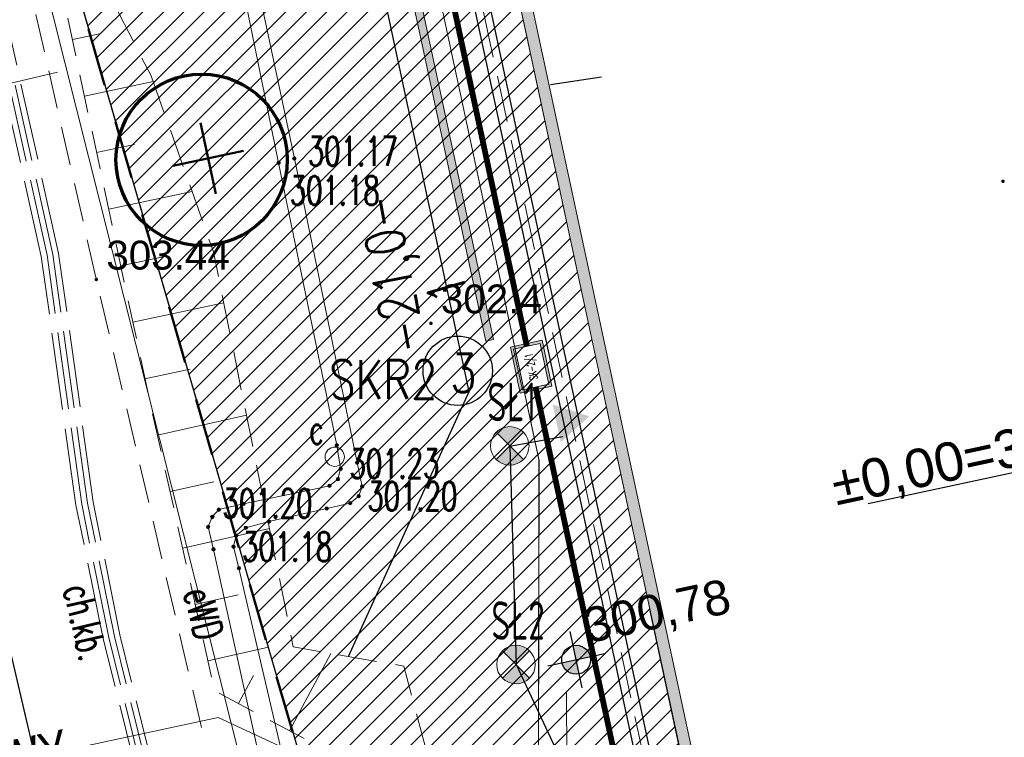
# Model space of a CAD drawing. Header units: metres. Extents: x 6567600 to 13135881, y 5574237 to 11149086.
# Tile 46 of 120: x 6567833 to 6567859, y 5574479 to 5574497. Entities that reach past the tile are written whole.
import ezdxf
from ezdxf.enums import TextEntityAlignment as Align

# ---------------------------------------------------------------- set-up
doc = ezdxf.new("R2010")
doc.units = ezdxf.units.M
for name, pattern in [('zzzxref_260316$0$_MDCP$0$L_0_03', [1, 0.5, -0.5]), ('zzzxref_260316$0$_MDCP$0$L_0_04', [1.5, 1, -0.5]), ('zzzxref_260316$0$_MDCP$0$L_2_50', [2.5, 2, -0.5]), ('zzzxref_260316$0$PR1183 Chorzów Metalowców V09_TT$0$Krawędzie ukryte', [1.7, 1.2, -0.5]), ('zzzxref_260316$0$PR1183 Chorzów Metalowców V09_TT$0$Kropki przerywana 1', [2.5, 1.5, -1])]:
    doc.linetypes.add(name, pattern=pattern)
for name, color, linetype in [('SEL_atrybut_bloku1', 7, 'Continuous'), ('SEL_atrybut_bloku2', 9, 'Continuous'), ('SEN_atrybut_bloku1', 7, 'Continuous'), ('SEN_atrybut_bloku2', 9, 'Continuous'), ('zzzxref_260316$0$_MDCP$0$OTRN_O', 7, 'Continuous'), ('zzzxref_260316$0$PR1183 Chorzów Metalowców V09_TT$0$FORMA - Arch 01 - PZT 0 ZAKRES OPRACOWANIA', 7, 'Continuous'), ('zzzxref_260316$0$PR1183 Chorzów Metalowców V09_TT$0$FORMA - Arch 01 - PZT 1 Strefy', 7, 'Continuous'), ('zzzxref_260316$0$PR1183 Chorzów Metalowców V09_TT$0$FORMA - Arch 01 - PZT 2 Budynki', 7, 'Continuous'), ('zzzxref_260316$0$PR1183 Chorzów Metalowców V09_TT$0$FORMA - Arch 01 - PZT 2 Inne obiekty', 7, 'Continuous'), ('zzzxref_260316$0$PR1183 Chorzów Metalowców V09_TT$0$FORMA - Arch 01 - PZT-3 Ukształtowanie terenu', 7, 'Continuous'), ('zzzxref_260316$0$PR1183 Chorzów Metalowców V09_TT$0$FORMA - Arch 01 - PZT-3 Zagospodarowanie', 7, 'Continuous'), ('zzzxref_260316$0$PR1183 Chorzów Metalowców V09_TT$0$FORMA - Arch 01 - PZT-4 Zieleń', 7, 'Continuous')]:
    doc.layers.add(name, color=color, linetype=linetype)
for name, color, linetype, lineweight in [('SEL_OPIS_legenda', 7, 'Continuous', 18), ('SEL_sieci_kable_nN', 1, 'SEL_eN', 30), ('SEL_sieci_oswietlenie_oprawy', 152, 'Continuous', 20), ('SEN_kanalizacja_kablowa', 30, 'SEN_t', 20), ('SEN_kanalizacja_kablowa_studnie', 30, 'Continuous', 20), ('SEN_studnia_kablowa_typ', 30, 'Continuous', 20), ('zzzxref_260316$0$_MDCP$0$EGB_DzialkaEwidencyjna', 7, 'Continuous', 18), ('zzzxref_260316$0$_MDCP$0$EGB_Klasouzytek', 92, 'Continuous', 18), ('zzzxref_260316$0$_MDCP$0$EGB_KonturUzytkuGruntowego', 92, 'Continuous', 18), ('zzzxref_260316$0$_MDCP$0$GES_InneUrzadzeniaTowarzyszace_P', 7, 'Continuous', 18), ('zzzxref_260316$0$_MDCP$0$GES_PrzewodCieplowniczy', 212, 'Continuous', 18), ('zzzxref_260316$0$_MDCP$0$GES_PrzewodElektroenergetyczny', 1, 'Continuous', 18), ('zzzxref_260316$0$_MDCP$0$GES_PrzewodElektroenergetyczny_Projektowany', 7, 'Continuous', 18), ('zzzxref_260316$0$_MDCP$0$GES_Rzedna', 7, 'Continuous', 18), ('zzzxref_260316$0$_MDCP$0$KR_ObiektKarto', 7, 'Continuous', 18), ('zzzxref_260316$0$_MDCP$0$OT_Komunikacja', 7, 'Continuous', 18), ('zzzxref_260316$0$_MDCP$0$OT_Skarpa', 7, 'Continuous', 18), ('zzzxref_260316$0$_MDCP$0$OTRN', 7, 'Continuous', 13), ('zzzxref_260316$0$_MDCP$0$OTRS', 7, 'Continuous', 13), ('zzzxref_260316$0$_MDCP$0$OTRS_O', 7, 'Continuous', 20), ('zzzxref_260316$0$_MDCP$0$Z_GRANICE SPRAWDZONE', 100, 'Continuous', 30)]:
    doc.layers.add(name, color=color, linetype=linetype, lineweight=lineweight)
doc.layers.add('SEL_sieci_kable_nN_oswietlenie', color=7, linetype='SEL_eNN', lineweight=30, true_color=0xff7a7a)
doc.styles.add('ARIAL', font='ARIALN.TTF', dxfattribs={"width": 0.8})
doc.styles.add('ROMANS', font='romans.shx', dxfattribs={"width": 0.8})
doc.styles.add('zzzxref_260316$0$$TD_AUDIT_GENERATED_(9E133)', font='simplex.shx')
doc.styles.add('zzzxref_260316$0$$TD_AUDIT_GENERATED_(9E16A)', font='arial.ttf', dxfattribs={"width": 0.9})
doc.styles.add('zzzxref_260316$0$$TD_AUDIT_GENERATED_(B0E6E)', font='arial.ttf')
doc.styles.add('zzzxref_260316$0$$TD_AUDIT_GENERATED_(B0E74)', font='arial.ttf', dxfattribs={"width": 0.8})
doc.linetypes.add('SEL_eN', pattern='A,5,["eN",ARIAL,S=1,R=0,X=1.8,Y=0.25],5', length=10)
doc.linetypes.add('SEL_eNN', pattern='A,5,["eNN",ARIAL,S=1,R=0,X=1.45,Y=0.25],5', length=10)
doc.linetypes.add('SEN_t', pattern='A,5,["t",ARIAL,S=1,R=0,X=2.1,Y=0.25],5', length=10)
doc.linetypes.add('zzzxref_260316$0$PR1183 Chorzów Metalowców V09_TT$0$Symbol (2)', pattern='A,0,[9,PR1183 ChorzĂłw MetalowcĂłw V091.Shx,S=0.007937,R=0,X=0,Y=0],-1,0', length=1)
pattern_1 = [(45, (0, 1.2501), (-0.265165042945, 0.265165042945), [])]

# ---------------------------------------------------------------- blocks, each defined once
blk = doc.blocks.new('zzzxref_260316$0$_MDCP$0$OTRS')
at = {"layer": 'zzzxref_260316$0$_MDCP$0$OTRS', "color": 0, "lineweight": -3, "const_width": 0.09}
blk.add_lwpolyline([(-0.045, 0, 1), (0.045, 0, 1)], format="xyb", close=True, dxfattribs=at)
at = {"layer": 'zzzxref_260316$0$_MDCP$0$OTRS_O', "color": 0, "style": 'zzzxref_260316$0$$TD_AUDIT_GENERATED_(9E16A)'}
blk.add_attdef('RZEDNA', (0.514, 0.515), '', height=1.5, dxfattribs=at)
blk = doc.blocks.new('zzzxref_260316$0$_MDCP$0$OTRN')
at = {"layer": 'zzzxref_260316$0$_MDCP$0$OTRN', "color": 0, "const_width": 0.09}
blk.add_lwpolyline([(-0.045, 0, 1), (0.045, 0, 1)], format="xyb", close=True, dxfattribs=at)
at = {"layer": 'zzzxref_260316$0$_MDCP$0$OTRN_O', "color": 0, "style": 'zzzxref_260316$0$$TD_AUDIT_GENERATED_(9E16A)'}
blk.add_attdef('RZEDNA', (0.514, 0.515), '', height=1.5, dxfattribs=at)
blk = doc.blocks.new('zzzxref_260316$0$_MDCP$0$other_SUPS01_02')
at = {"linetype": 'Continuous', "lineweight": 13}
blk.add_hatch(color=0, dxfattribs=at).paths.add_polyline_path([(0, -0.091, 1), (0, 0.091, 1)])
at = {"color": 0, "linetype": 'Continuous', "lineweight": 13}
blk.add_circle((0, 0), 0.0906, dxfattribs=at)
blk = doc.blocks.new('zzzxref_260316$0$_MDCP$0$other_SUPW_O')
at = {"color": 0, "linetype": 'Continuous', "lineweight": 18}
blk.add_circle((0, 0), 0.5, dxfattribs=at)
blk = doc.blocks.new('zzzxref_260316$0$PR1183 Chorzów Metalowców V09_TT$0$Etykieta_7', base_point=(6567844.371, 5574475.12))
at = {"linetype": 'Continuous', "lineweight": 0, "true_color": 0x000000}
blk.add_hatch(color=18, dxfattribs=at).paths.add_polyline_path([(6567844.371, 5574475.12), (6567843.63, 5574475.739), (6567843.419, 5574475.286)])
at = {"color": 7, "linetype": 'Continuous', "lineweight": 13}
for p, q in [((6567838.644, 5574477.776), (6567835.137, 5574477.023)), ((6567843.524, 5574475.513), (6567838.644, 5574477.776))]:
    blk.add_line(p, q, dxfattribs=at)
at = {"color": 7, "linetype": 'Continuous', "lineweight": 5}
for p, q in [((6567843.419, 5574475.286), (6567843.63, 5574475.739)), ((6567844.371, 5574475.12), (6567843.63, 5574475.739)), ((6567844.371, 5574475.12), (6567843.419, 5574475.286))]:
    blk.add_line(p, q, dxfattribs=at)
at = {"color": 7, "lineweight": 13, "insert": (6567834.736, 5574476.986), "char_height": 1, "attachment_point": 6, "rotation": 12.1296, "style": 'zzzxref_260316$0$$TD_AUDIT_GENERATED_(B0E74)'}
blk.add_mtext('\\A1;{\\pqr;\\fArial|b0|i0|c238|p0;\\W0.800000;PYLON REKLAMOWY }', dxfattribs=at)
blk = doc.blocks.new('zzzxref_260316$0$PR1183 Chorzów Metalowców V09_TT$0$Koty wysokościowe_79', base_point=(6567847.934, 5574479.276))
at = {"layer": 'zzzxref_260316$0$PR1183 Chorzów Metalowców V09_TT$0$FORMA - Arch 01 - PZT-3 Ukształtowanie terenu', "linetype": 'Continuous', "lineweight": 25}
for points in [[(6567847.934, 5574479.276), (6567848.3, 5574479.355), (6567848.242, 5574479.489), (6567848.137, 5574479.591), (6567848.001, 5574479.645), (6567847.855, 5574479.643)], [(6567847.934, 5574479.276), (6567847.567, 5574479.197), (6567847.625, 5574479.063), (6567847.73, 5574478.961), (6567847.866, 5574478.907), (6567848.012, 5574478.909)]]:
    blk.add_hatch(color=6, dxfattribs=at).paths.add_polyline_path(points)
at = {"layer": 'zzzxref_260316$0$PR1183 Chorzów Metalowców V09_TT$0$FORMA - Arch 01 - PZT-3 Ukształtowanie terenu', "color": 6, "linetype": 'Continuous', "lineweight": 25}
for p, q in [((6567848.091, 5574478.543), (6567847.776, 5574480.009)), ((6567847.2, 5574479.118), (6567848.667, 5574479.434))]:
    blk.add_line(p, q, dxfattribs=at)
blk.add_circle((6567847.934, 5574479.276), 0.375, dxfattribs=at)
at = {"layer": 'zzzxref_260316$0$PR1183 Chorzów Metalowców V09_TT$0$FORMA - Arch 01 - PZT-3 Ukształtowanie terenu', "color": 6, "lineweight": 25, "insert": (6567848.283, 5574479.538), "char_height": 0.9, "attachment_point": 7, "rotation": 12.1296, "style": 'zzzxref_260316$0$$TD_AUDIT_GENERATED_(B0E6E)'}
blk.add_mtext('\\A1;{\\pql;\\fArial|b0|i0|c238|p0;\\W1.000000;300,78}', dxfattribs=at)
blk = doc.blocks.new('zzzxref_260316$0$PR1183 Chorzów Metalowców V09_TT$0$Linia_3', base_point=(6567847.684, 5574478.417))
at = {"layer": 'zzzxref_260316$0$PR1183 Chorzów Metalowców V09_TT$0$FORMA - Arch 01 - PZT-3 Zagospodarowanie', "color": 7, "linetype": 'Continuous', "lineweight": 18}
blk.add_line((6567847.684, 5574478.417), (6567847.731, 5574462.11), dxfattribs=at)
at = {"layer": 'zzzxref_260316$0$PR1183 Chorzów Metalowców V09_TT$0$FORMA - Arch 01 - PZT-3 Zagospodarowanie', "color": 7, "linetype": 'Continuous', "lineweight": 35}
for q in [(6567847.355, 5574462.484), (6567848.105, 5574462.486)]:
    blk.add_line((6567847.731, 5574462.11), q, dxfattribs=at)
blk = doc.blocks.new('zzzxref_260316$0$PR1183 Chorzów Metalowców V09_TT$0$Ściana_32', base_point=(6567834.904, 5574537.267))
at = {"layer": 'zzzxref_260316$0$PR1183 Chorzów Metalowców V09_TT$0$FORMA - Arch 01 - PZT 2 Inne obiekty', "linetype": 'Continuous', "lineweight": 13, "true_color": 0xbb77e3}
blk.add_hatch(color=191, dxfattribs=at).paths.add_polyline_path([(6567834.946, 5574537.072), (6567845.591, 5574487.545), (6567845.786, 5574487.587), (6567835.142, 5574537.114)])
at = {"layer": 'zzzxref_260316$0$PR1183 Chorzów Metalowców V09_TT$0$FORMA - Arch 01 - PZT 2 Inne obiekty', "color": 191, "linetype": 'Continuous', "lineweight": 13, "true_color": 0xbb77e3, "flags": 128}
for points in [[(6567834.946, 5574537.072), (6567845.591, 5574487.545)], [(6567845.786, 5574487.587), (6567835.142, 5574537.114)], [(6567845.591, 5574487.545), (6567845.786, 5574487.587)]]:
    blk.add_lwpolyline(points, dxfattribs=at)
blk = doc.blocks.new('zzzxref_260316$0$PR1183 Chorzów Metalowców V09_TT$0$Ściana_10', base_point=(6567853.217, 5574464.912))
at = {"layer": 'zzzxref_260316$0$PR1183 Chorzów Metalowców V09_TT$0$FORMA - Arch 01 - PZT 2 Budynki', "linetype": 'Continuous', "lineweight": 0, "true_color": 0x000000}
blk.add_hatch(color=18, dxfattribs=at).paths.add_polyline_path([(6567853.447, 5574465.269), (6567838.468, 5574534.965), (6567838.174, 5574534.902), (6567853.154, 5574465.205)])
at = {"layer": 'zzzxref_260316$0$PR1183 Chorzów Metalowców V09_TT$0$FORMA - Arch 01 - PZT 2 Budynki', "color": 7, "linetype": 'Continuous', "lineweight": 18, "flags": 128}
for points in [[(6567838.111, 5574535.195), (6567853.154, 5574465.205)], [(6567853.447, 5574465.269), (6567838.468, 5574534.965)]]:
    blk.add_lwpolyline(points, dxfattribs=at)
blk = doc.blocks.new('zzzxref_260316')
at = {"layer": 'zzzxref_260316$0$PR1183 Chorzów Metalowców V09_TT$0$FORMA - Arch 01 - PZT 1 Strefy', "linetype": 'Continuous', "lineweight": 0, "true_color": 0x577933}
h = blk.add_hatch(dxfattribs=at)
h.set_pattern_fill('ANSI31', color=77, scale=3, style=0)
h.set_pattern_definition(pattern_1)
h.paths.add_polyline_path([(6567829, 5574518.49), (6567842.398, 5574472.369), (6567844.165, 5574472.882), (6567846.931, 5574463.362), (6567846.967, 5574485.722), (6567835.736, 5574537.98), (6567846.642, 5574540.324), (6567844.864, 5574548.6), (6567918.571, 5574564.441), (6567935.605, 5574485.184), (6567930.975, 5574478.018), (6567931.227, 5574476.845), (6567933.57, 5574477.348, 0.216609), (6567938.884, 5574481.335), (6567921.55, 5574569.11), (6567849.267, 5574552.203), (6567830.11, 5574547.72)])
at = {"layer": 'zzzxref_260316$0$PR1183 Chorzów Metalowców V09_TT$0$FORMA - Arch 01 - PZT 1 Strefy', "linetype": 'Continuous', "lineweight": 0, "true_color": 0x606060}
h = blk.add_hatch(dxfattribs=at)
h.set_pattern_fill('ANSI31', color=251, scale=3, style=0)
h.set_pattern_definition(pattern_1)
h.paths.add_polyline_path([(6567846.973, 5574485.693), (6567846.931, 5574463.362), (6567848.531, 5574463.359), (6567848.555, 5574478.334), (6567851.261, 5574465.742), (6567853.217, 5574466.162), (6567838.111, 5574536.445), (6567849.018, 5574538.789), (6567847.239, 5574547.065), (6567909.194, 5574560.38), (6567910.929, 5574560.753), (6567916.794, 5574562.013), (6567918.527, 5574553.947), (6567922.645, 5574534.785), (6567924.844, 5574535.257), (6567920.284, 5574556.473), (6567918.571, 5574564.441), (6567844.864, 5574548.6), (6567846.642, 5574540.324), (6567835.736, 5574537.98)])
at = {"layer": 'zzzxref_260316$0$PR1183 Chorzów Metalowców V09_TT$0$FORMA - Arch 01 - PZT 2 Budynki', "linetype": 'Continuous', "lineweight": 5}
blk.add_hatch(color=7, dxfattribs=at).paths.add_polyline_path([(6567847.535, 5574486.171), (6567848.277, 5574486.842), (6567847.325, 5574487.148)])
at = {"layer": 'zzzxref_260316$0$_MDCP$0$EGB_DzialkaEwidencyjna', "linetype": 'Continuous', "lineweight": 18}
for p, q in [((6567849.51, 5574552.26), (6567921.55, 5574569.11)), ((6567921.55, 5574569.11), (6567946.41, 5574443.1)), ((6567830.11, 5574547.72), (6567849.51, 5574552.26)), ((6567829, 5574518.49), (6567830.11, 5574547.72)), ((6567851.37, 5574441.53), (6567829, 5574518.49)), ((6567829.07, 5574518.25), (6567851.3, 5574441.77)), ((6567946.41, 5574443.1), (6567945.87, 5574426.93)), ((6567857.95, 5574413.39), (6567851.37, 5574441.53)), ((6567945.87, 5574426.93), (6567941.78, 5574411.28)), ((6567864.17, 5574367.81), (6567857.95, 5574413.39)), ((6567941.78, 5574411.28), (6567926.87, 5574389.48)), ((6567926.87, 5574389.48), (6567903.73, 5574376.76)), ((6567903.73, 5574376.76), (6567864.17, 5574367.81))]:
    blk.add_line(p, q, dxfattribs=at)
at = {"layer": 'zzzxref_260316$0$_MDCP$0$EGB_Klasouzytek', "lineweight": 18}
blk.add_lwpolyline([(6567829, 5574518.49), (6567851.37, 5574441.53)], dxfattribs=at)
at = {"layer": 'zzzxref_260316$0$_MDCP$0$EGB_KonturUzytkuGruntowego', "linetype": 'zzzxref_260316$0$_MDCP$0$L_0_03', "lineweight": 18, "flags": 128}
blk.add_lwpolyline([(6567903.73, 5574376.76), (6567864.17, 5574367.81), (6567862.49, 5574380.1), (6567857.95, 5574413.39), (6567851.37, 5574441.53), (6567829, 5574518.49), (6567830.11, 5574547.72)], dxfattribs=at)
at = {"layer": 'zzzxref_260316$0$_MDCP$0$GES_PrzewodCieplowniczy', "color": 212, "linetype": 'Continuous', "lineweight": 18}
for points in [[(6567838.64, 5574502.84), (6567840.62, 5574493.53), (6567842.25, 5574485.64), (6567842.38, 5574485.02), (6567842.29, 5574484.77), (6567842.07, 5574484.59), (6567841.46, 5574484.45), (6567839.96, 5574484.11), (6567839.36, 5574483.95), (6567839.11, 5574483.75), (6567839.04, 5574483.46), (6567839.18, 5574482.9), (6567841.9, 5574471.21), (6567844.63, 5574459.56), (6567847.51, 5574447.9), (6567847.7, 5574447.12), (6567847.86, 5574446.37)], [(6567848.09, 5574443.82), (6567847.18, 5574446.88), (6567847, 5574447.57), (6567846.8, 5574448.34), (6567843.76, 5574459.96), (6567841.1, 5574471.68), (6567838.52, 5574483.39), (6567838.38, 5574483.97), (6567838.49, 5574484.23), (6567838.66, 5574484.42), (6567839.3, 5574484.57), (6567840.97, 5574484.92), (6567841.53, 5574485.04), (6567841.75, 5574485.21), (6567841.82, 5574485.48), (6567841.72, 5574486.09), (6567840.21, 5574493.42), (6567838.21, 5574503.22)]]:
    blk.add_lwpolyline(points, dxfattribs=at)
at = {"layer": 'zzzxref_260316$0$_MDCP$0$GES_PrzewodElektroenergetyczny', "color": 1, "linetype": 'Continuous', "lineweight": 18, "flags": 128}
blk.add_lwpolyline([(6567839.429, 5574557.634), (6567843.814, 5574538.959), (6567847.225, 5574531.413), (6567849.054, 5574530.594), (6567849.634, 5574529.929), (6567849.99, 5574528.845), (6567850.111, 5574525.986), (6567849.4, 5574523.295), (6567833.849, 5574501.642), (6567833.428, 5574500.948), (6567842.057, 5574466.646), (6567837.363, 5574465.727), (6567836.904, 5574465.072), (6567825.838, 5574462.038), (6567824.032, 5574462.668), (6567814.032, 5574503.304), (6567812.705, 5574511.261)], dxfattribs=at)
at = {"layer": 'zzzxref_260316$0$_MDCP$0$GES_PrzewodElektroenergetyczny_Projektowany', "color": 1, "linetype": 'zzzxref_260316$0$_MDCP$0$L_2_50', "lineweight": 18}
for points in [[(6567845.91, 5574440.13), (6567840.48, 5574462.92), (6567835.95, 5574481.13), (6567835.25, 5574484.59), (6567834.35, 5574491.04), (6567831.72, 5574502.84), (6567830.92, 5574506.11), (6567829.85, 5574510.82), (6567828.36, 5574518.08), (6567827.81, 5574522.92), (6567827.53, 5574530.32), (6567827.19, 5574535.47), (6567827.29, 5574541.46), (6567831.04, 5574547.22), (6567832.76, 5574549.39), (6567839.3, 5574558.64), (6567836.51, 5574574.32), (6567833.95, 5574575.55), (6567832.368, 5574576.684)], [(6567846.03, 5574440.28), (6567840.62, 5574462.96), (6567836.09, 5574481.17), (6567835.4, 5574484.61), (6567834.5, 5574491.07), (6567831.87, 5574502.87), (6567831.07, 5574506.14), (6567830, 5574510.85), (6567828.5, 5574518.11), (6567827.96, 5574522.93), (6567827.68, 5574530.33), (6567827.34, 5574535.47), (6567827.44, 5574541.42), (6567831.16, 5574547.14), (6567832.88, 5574549.3), (6567839.46, 5574558.6), (6567836.65, 5574574.42), (6567834.02, 5574575.68), (6567832.567, 5574576.722)], [(6567845.68, 5574439.84), (6567840.19, 5574462.85), (6567835.66, 5574481.07), (6567834.95, 5574484.54), (6567834.05, 5574490.99), (6567831.43, 5574502.77), (6567830.63, 5574506.04), (6567829.56, 5574510.76), (6567828.06, 5574518.04), (6567827.51, 5574522.9), (6567827.23, 5574530.3), (6567826.89, 5574535.46), (6567826.99, 5574541.55), (6567830.8, 5574547.4), (6567832.52, 5574549.58), (6567838.98, 5574558.71), (6567836.25, 5574574.12), (6567833.79, 5574575.29), (6567831.956, 5574576.607)], [(6567845.79, 5574439.99), (6567840.33, 5574462.89), (6567835.8, 5574481.1), (6567835.1, 5574484.56), (6567834.2, 5574491.02), (6567831.58, 5574502.8), (6567830.78, 5574506.07), (6567829.7, 5574510.79), (6567828.21, 5574518.06), (6567827.66, 5574522.91), (6567827.38, 5574530.31), (6567827.04, 5574535.46), (6567827.14, 5574541.51), (6567830.92, 5574547.31), (6567832.64, 5574549.49), (6567839.14, 5574558.67), (6567836.38, 5574574.22), (6567833.87, 5574575.42), (6567832.16, 5574576.645)]]:
    blk.add_lwpolyline(points, dxfattribs=at)
at = {"layer": 'zzzxref_260316$0$_MDCP$0$GES_PrzewodElektroenergetyczny_Projektowany', "color": 1, "linetype": 'zzzxref_260316$0$_MDCP$0$L_2_50', "lineweight": 18, "flags": 128}
blk.add_lwpolyline([(6567822.83, 5574493.04), (6567834.47, 5574495.77)], dxfattribs=at)
at = {"layer": 'zzzxref_260316$0$_MDCP$0$KR_ObiektKarto', "linetype": 'Continuous', "lineweight": 18, "flags": 128}
for points in [[(6567834.858, 5574496.616), (6567835.559, 5574496.766)], [(6567835.172, 5574495.149), (6567836.953, 5574495.53)], [(6567835.486, 5574493.683), (6567836.472, 5574493.894)], [(6567835.8, 5574492.216), (6567837.964, 5574492.679)], [(6567836.114, 5574490.749), (6567837.291, 5574491.001)], [(6567836.427, 5574489.282), (6567838.787, 5574489.787)], [(6567836.741, 5574487.815), (6567837.913, 5574488.066)], [(6567837.065, 5574486.351), (6567839.377, 5574486.868)], [(6567837.393, 5574484.887), (6567838.533, 5574485.142)], [(6567837.721, 5574483.423), (6567839.971, 5574483.927)], [(6567838.048, 5574481.959), (6567839.158, 5574482.208)], [(6567838.376, 5574480.496), (6567839.949, 5574480.848)], [(6567840.496, 5574478.684), (6567841.564, 5574480.69)], [(6567839.172, 5574479.389), (6567839.561, 5574480.118)]]:
    blk.add_lwpolyline(points, dxfattribs=at)
at = {"layer": 'zzzxref_260316$0$_MDCP$0$OT_Komunikacja', "color": 7, "linetype": 'Continuous', "lineweight": 25, "flags": 128}
blk.add_lwpolyline([(6567845.96, 5574431.22), (6567840.92, 5574450.67), (6567838.96, 5574456.25), (6567831.07, 5574490.06), (6567830.27, 5574495.98), (6567829, 5574501.83)], dxfattribs=at)
at = {"layer": 'zzzxref_260316$0$_MDCP$0$OT_Komunikacja', "color": 7, "linetype": 'zzzxref_260316$0$_MDCP$0$L_0_04', "lineweight": 18, "flags": 128}
blk.add_lwpolyline([(6567947.515, 5574455.698), (6567948.396, 5574450.424), (6567948.648, 5574448.732), (6567948.975, 5574446.476), (6567949.265, 5574444.281), (6567949.478, 5574440.508), (6567949.478, 5574438.827), (6567949.548, 5574436.345), (6567949.466, 5574434.494), (6567949.331, 5574431.506), (6567949.013, 5574428.567), (6567948.397, 5574424.452), (6567947.845, 5574421.592), (6567946.958, 5574417.848), (6567946.194, 5574415.206), (6567944.955, 5574411.463), (6567944.22, 5574409.565), (6567943.335, 5574407.431), (6567941.896, 5574404.446), (6567940.723, 5574402.331), (6567939.781, 5574400.677), (6567938.516, 5574398.665), (6567936.744, 5574396.084), (6567934.465, 5574393.243), (6567932.327, 5574390.844), (6567928.971, 5574387.543), (6567926.7, 5574385.54), (6567925.032, 5574384.195), (6567923.337, 5574382.935), (6567920.797, 5574381.179), (6567917.606, 5574379.366), (6567914.527, 5574377.737), (6567911.816, 5574376.502), (6567909.558, 5574375.579), (6567907.269, 5574374.816), (6567903.606, 5574373.672), (6567899.382, 5574372.528), (6567894.891, 5574371.274), (6567878.894, 5574366.917), (6567867.949, 5574363.87), (6567863.154, 5574362.61), (6567857.11, 5574361.35), (6567856.863, 5574364.456), (6567856.582, 5574368.039), (6567856.09, 5574372.83), (6567857, 5574372.9), (6567856.31, 5574378.9), (6567855.79, 5574382.87), (6567855.18, 5574386.83), (6567854.51, 5574390.76), (6567853.78, 5574394.71), (6567853.05, 5574398.63), (6567852.19, 5574402.6), (6567849.76, 5574413.26), (6567849.89, 5574414.22), (6567851.83, 5574414.67), (6567851.37, 5574416.66), (6567854.58, 5574417.42), (6567850.88, 5574432.39), (6567845.96, 5574431.22), (6567840.92, 5574450.67), (6567838.96, 5574456.25), (6567831.07, 5574490.06), (6567830.27, 5574495.98), (6567829, 5574501.83), (6567827.92, 5574506.7), (6567826.86, 5574511.56), (6567826.08, 5574515.52), (6567825.4, 5574519.47), (6567824.95, 5574522.44), (6567824.5, 5574526.43), (6567824.25, 5574529.43), (6567824.08, 5574532.42), (6567824.01, 5574536.4), (6567824.25, 5574539.41), (6567825.44, 5574545.29), (6567826.09, 5574547.18), (6567826.92, 5574548.98), (6567827.87, 5574550.71), (6567829, 5574552.37), (6567849.24, 5574556.86), (6567847.84, 5574562.43), (6567850.42, 5574563.07), (6567851, 5574562.82), (6567857.08, 5574558.64), (6567878.36, 5574563.51), (6567907.32, 5574570.28), (6567907.73, 5574567.88), (6567878.94, 5574561.2), (6567857.62, 5574556.33), (6567833.07, 5574550.68), (6567832.17, 5574550.48), (6567830.79, 5574549.8), (6567829.67, 5574548.79), (6567828.68, 5574547.02), (6567827.68, 5574544.22), (6567827.06, 5574541.37), (6567826.61, 5574538.33), (6567826.47, 5574535.3), (6567826.62, 5574531.27), (6567826.93, 5574527.32), (6567827.29, 5574523.8), (6567827.81, 5574520.34), (6567828.64, 5574515.44), (6567829.22, 5574512.47), (6567831.34, 5574502.7), (6567832, 5574502.04), (6567832.86, 5574501.86), (6567835.48, 5574490.39), (6567838.69, 5574476.72), (6567840.94, 5574477.22), (6567842.1, 5574472.29), (6567839.84, 5574471.76), (6567843.24, 5574457.14), (6567846.41, 5574443.89), (6567846.82, 5574442.27), (6567847.04, 5574441.61), (6567847.42, 5574441.08), (6567847.97, 5574440.71), (6567848.63, 5574440.56), (6567849.32, 5574440.61), (6567851.19, 5574441.04), (6567854.02, 5574429.39), (6567857.72, 5574414.07), (6567855.38, 5574413.53), (6567854.43, 5574412.7), (6567853.63, 5574411.68), (6567853.17, 5574410.72), (6567853.12, 5574409.71), (6567854.26, 5574404.84), (6567855.51, 5574399), (6567857.01, 5574391.2), (6567857.79, 5574386.18), (6567858.35, 5574382.21), (6567859.02, 5574377.27), (6567859.909, 5574368.887), (6567860.055, 5574367.78), (6567860.402, 5574366.895), (6567861.348, 5574365.757), (6567862.743, 5574365.112), (6567863.812, 5574364.983), (6567864.873, 5574365.082), (6567875.385, 5574368.045), (6567887.169, 5574371.344), (6567894.86, 5574373.433), (6567904.193, 5574375.979), (6567909.986, 5574377.842), (6567913.714, 5574379.575), (6567916.29, 5574380.93), (6567919.833, 5574382.929), (6567921.94, 5574384.465), (6567924.837, 5574386.597), (6567926.974, 5574388.488), (6567928.91, 5574390.273), (6567932.797, 5574394.443), (6567936.263, 5574399.014), (6567938.789, 5574403.047), (6567940.719, 5574406.619), (6567942.6, 5574410.97), (6567944.237, 5574415.951), (6567945.095, 5574418.932), (6567946.005, 5574422.667), (6567946.916, 5574428.255), (6567947.357, 5574433.537), (6567947.446, 5574438.626), (6567947.184, 5574444.294), (6567946.685, 5574448.233), (6567946.054, 5574452.175), (6567945.029, 5574458.386), (6567942.856, 5574469.729), (6567945.871, 5574465.435)], close=True, dxfattribs=at)
at = {"layer": 'zzzxref_260316$0$_MDCP$0$OT_Skarpa', "color": 7, "linetype": 'zzzxref_260316$0$_MDCP$0$L_0_04', "lineweight": 18, "flags": 128}
blk.add_lwpolyline([(6567836.9, 5574495.68), (6567838.52, 5574491.11), (6567840.59, 5574480.86), (6567843.46, 5574480.36), (6567848.13, 5574462.83), (6567851.9, 5574444.67), (6567858.01, 5574426.68), (6567860.79, 5574412.31), (6567856.48, 5574410.59), (6567857.58, 5574403.57), (6567859.68, 5574394.97), (6567860.62, 5574385.5), (6567861.58, 5574370.45), (6567862.01, 5574368.01), (6567863.53, 5574367.38), (6567863.13, 5574366), (6567861.59, 5574366.75), (6567860.54, 5574368.19), (6567859.27, 5574379.76), (6567857.79, 5574389.9), (6567858.03, 5574392), (6567857.57, 5574394.08), (6567856.6, 5574396.01), (6567853.99, 5574408.75), (6567853.94, 5574410.45), (6567854.9, 5574412.03), (6567856.04, 5574412.96), (6567858.35, 5574413.64), (6567855.26, 5574426.79), (6567851.62, 5574441.38), (6567849.42, 5574443.2), (6567847.4, 5574447.15), (6567844.89, 5574462.43), (6567841.18, 5574478.32), (6567838.55, 5574479.72), (6567836.83, 5574487.4), (6567833.76, 5574501.75)], close=True, dxfattribs=at)
at = {"layer": 'zzzxref_260316$0$_MDCP$0$Z_GRANICE SPRAWDZONE', "linetype": 'ByBlock', "flags": 128}
blk.add_lwpolyline([(6567830.11, 5574547.72), (6567849.531, 5574552.262), (6567921.55, 5574569.11), (6567946.41, 5574443.1), (6567945.87, 5574426.93), (6567941.769, 5574411.258), (6567926.87, 5574389.48), (6567903.73, 5574376.76), (6567864.17, 5574367.81), (6567857.95, 5574413.39), (6567851.37, 5574441.53), (6567829, 5574518.49), (6567830.11, 5574547.72)], dxfattribs=at)
at = {"layer": 'zzzxref_260316$0$PR1183 Chorzów Metalowców V09_TT$0$FORMA - Arch 01 - PZT 0 ZAKRES OPRACOWANIA', "color": 1, "linetype": 'zzzxref_260316$0$PR1183 Chorzów Metalowców V09_TT$0$Kropki przerywana 1', "lineweight": 50}
blk.add_line((6567829, 5574518.49), (6567851.427, 5574441.287), dxfattribs=at)
at = {"layer": 'zzzxref_260316$0$PR1183 Chorzów Metalowców V09_TT$0$FORMA - Arch 01 - PZT 1 Strefy', "color": 71, "linetype": 'Continuous', "lineweight": 13, "true_color": 0xaff266}
for p, q in [((6567846.967, 5574485.722), (6567835.736, 5574537.98)), ((6567829, 5574518.49), (6567842.398, 5574472.369)), ((6567846.931, 5574463.362), (6567846.967, 5574485.722))]:
    blk.add_line(p, q, dxfattribs=at)
at = {"layer": 'zzzxref_260316$0$PR1183 Chorzów Metalowców V09_TT$0$FORMA - Arch 01 - PZT 1 Strefy', "color": 9, "linetype": 'Continuous', "lineweight": 13}
for p, q in [((6567835.736, 5574537.98), (6567846.973, 5574485.693)), ((6567853.217, 5574466.162), (6567838.111, 5574536.445)), ((6567846.973, 5574485.693), (6567846.931, 5574463.362))]:
    blk.add_line(p, q, dxfattribs=at)
at = {"layer": 'zzzxref_260316$0$PR1183 Chorzów Metalowców V09_TT$0$FORMA - Arch 01 - PZT 1 Strefy', "color": 254, "linetype": 'Continuous', "lineweight": 0, "true_color": 0xe3cfb5}
blk.add_line((6567838.111, 5574536.445), (6567853.217, 5574466.162), dxfattribs=at)
at = {"layer": 'zzzxref_260316$0$PR1183 Chorzów Metalowców V09_TT$0$FORMA - Arch 01 - PZT 2 Budynki', "color": 7, "linetype": 'Continuous', "lineweight": 25}
blk.add_line((6567855.513, 5574484.579), (6567866.792, 5574487.003), dxfattribs=at)
at = {"layer": 'zzzxref_260316$0$PR1183 Chorzów Metalowców V09_TT$0$FORMA - Arch 01 - PZT-3 Zagospodarowanie', "color": 7, "linetype": 'Continuous', "lineweight": 18}
for p, q in [((6567835.736, 5574537.98), (6567846.967, 5574485.722)), ((6567846.967, 5574485.722), (6567846.955, 5574478.336))]:
    blk.add_line(p, q, dxfattribs=at)
at = {"layer": 'zzzxref_260316$0$PR1183 Chorzów Metalowców V09_TT$0$FORMA - Arch 01 - PZT-3 Zagospodarowanie', "color": 8, "linetype": 'zzzxref_260316$0$PR1183 Chorzów Metalowców V09_TT$0$Krawędzie ukryte', "lineweight": 13}
blk.add_line((6567836.958, 5574537.22), (6567854.877, 5574453.846), dxfattribs=at)
at = {"layer": 'zzzxref_260316$0$PR1183 Chorzów Metalowców V09_TT$0$FORMA - Arch 01 - PZT-3 Zagospodarowanie', "color": 7, "linetype": 'zzzxref_260316$0$PR1183 Chorzów Metalowców V09_TT$0$Symbol (2)', "lineweight": 25, "flags": 128}
blk.add_lwpolyline([(6567842.025, 5574480.61), (6567845.16, 5574487.482), (6567834.071, 5574539.077), (6567844.662, 5574541.354), (6567842.864, 5574549.721), (6567919.652, 5574566.225), (6567931.425, 5574511.447)], dxfattribs=at)
at = {"layer": 'zzzxref_260316$0$PR1183 Chorzów Metalowców V09_TT$0$FORMA - Arch 01 - PZT-4 Zieleń', "color": 7, "linetype": 'Continuous', "lineweight": 50}
for p, q in [((6567838.58, 5574492.618), (6567838.186, 5574494.453)), ((6567837.466, 5574493.339), (6567839.301, 5574493.733))]:
    blk.add_line(p, q, dxfattribs=at)
at = {"layer": 'zzzxref_260316$0$PR1183 Chorzów Metalowców V09_TT$0$FORMA - Arch 01 - PZT-4 Zieleń', "color": 7, "linetype": 'Continuous', "lineweight": 70}
blk.add_circle((6567838.212, 5574493.499), 2.224, dxfattribs=at)
at = {"color": 7, "linetype": 'Continuous', "lineweight": 13}
blk.add_blockref('zzzxref_260316$0$PR1183 Chorzów Metalowców V09_TT$0$Etykieta_7', (6567844.371, 5574476.37), dxfattribs=at)
at = {"layer": 'zzzxref_260316$0$_MDCP$0$GES_InneUrzadzeniaTowarzyszace_P', "linetype": 'Continuous', "xscale": 0.5, "yscale": 0.5, "zscale": 0.5}
blk.add_blockref('zzzxref_260316$0$_MDCP$0$other_SUPW_O', (6567841.668, 5574485.792), dxfattribs=at)
at = {"layer": 'zzzxref_260316$0$_MDCP$0$GES_Rzedna', "color": 212, "linetype": 'Continuous', "xscale": 0.5, "yscale": 0.5, "zscale": 0.5}
for p in [(6567840.21, 5574493.42), (6567840.62, 5574493.53), (6567841.72, 5574486.09), (6567842.25, 5574485.64), (6567841.82, 5574485.48), (6567841.75, 5574485.21), (6567840.97, 5574484.92), (6567841.53, 5574485.04), (6567842.38, 5574485.02), (6567842.29, 5574484.77), (6567838.66, 5574484.42), (6567839.3, 5574484.57), (6567841.46, 5574484.45), (6567842.07, 5574484.59), (6567838.49, 5574484.23), (6567839.96, 5574484.11), (6567838.38, 5574483.97), (6567839.36, 5574483.95), (6567839.11, 5574483.75), (6567838.52, 5574483.39), (6567839.04, 5574483.46), (6567839.18, 5574482.9)]:
    blk.add_blockref('zzzxref_260316$0$_MDCP$0$other_SUPS01_02', p, dxfattribs=at)
at = {"layer": 'zzzxref_260316$0$_MDCP$0$OTRN', "color": 14, "xscale": 0.5, "yscale": 0.5, "zscale": 0.5}
for p, values in [((6567859.014, 5574492.941, 302.634), {'RZEDNA': '302.6'}), ((6567844.164, 5574489.254, 302.373), {'RZEDNA': '302.4'})]:
    blk.add_blockref('zzzxref_260316$0$_MDCP$0$OTRN', p, dxfattribs=at).add_auto_attribs(values)
at = {"layer": 'zzzxref_260316$0$_MDCP$0$OTRS', "xscale": 0.5, "yscale": 0.5, "zscale": 0.5}
blk.add_blockref('zzzxref_260316$0$_MDCP$0$OTRS', (6567835.481, 5574490.392, 303.439), dxfattribs=at).add_auto_attribs({'RZEDNA': '303.44'})
at = {"layer": 'zzzxref_260316$0$PR1183 Chorzów Metalowców V09_TT$0$FORMA - Arch 01 - PZT 2 Budynki', "color": 7, "lineweight": 18}
blk.add_blockref('zzzxref_260316$0$PR1183 Chorzów Metalowców V09_TT$0$Ściana_10', (6567853.217, 5574466.162), dxfattribs=at)
at = {"layer": 'zzzxref_260316$0$PR1183 Chorzów Metalowców V09_TT$0$FORMA - Arch 01 - PZT 2 Inne obiekty', "color": 191, "lineweight": 13, "true_color": 0xbb77e3}
blk.add_blockref('zzzxref_260316$0$PR1183 Chorzów Metalowców V09_TT$0$Ściana_32', (6567834.904, 5574538.517), dxfattribs=at)
at = {"layer": 'zzzxref_260316$0$PR1183 Chorzów Metalowców V09_TT$0$FORMA - Arch 01 - PZT-3 Ukształtowanie terenu', "color": 6, "lineweight": 25}
blk.add_blockref('zzzxref_260316$0$PR1183 Chorzów Metalowców V09_TT$0$Koty wysokościowe_79', (6567847.934, 5574480.526), dxfattribs=at)
at = {"layer": 'zzzxref_260316$0$PR1183 Chorzów Metalowców V09_TT$0$FORMA - Arch 01 - PZT-3 Zagospodarowanie', "color": 7, "linetype": 'Continuous', "lineweight": 18}
blk.add_blockref('zzzxref_260316$0$PR1183 Chorzów Metalowców V09_TT$0$Linia_3', (6567847.684, 5574479.667), dxfattribs=at)
at = {"layer": 'zzzxref_260316$0$_MDCP$0$GES_InneUrzadzeniaTowarzyszace_P', "color": 7, "lineweight": 15, "style": 'zzzxref_260316$0$$TD_AUDIT_GENERATED_(9E133)', "width": 0.66}
blk.add_text('c', height=0.75, dxfattribs=at).set_placement((6567841.006, 5574486.872), align=Align.TOP_LEFT)
at = {"layer": 'zzzxref_260316$0$_MDCP$0$GES_PrzewodElektroenergetyczny', "color": 1, "lineweight": 15, "style": 'zzzxref_260316$0$$TD_AUDIT_GENERATED_(9E133)', "width": 0.66}
blk.add_text('eWD', height=0.75, rotation=-75.9, dxfattribs=at).set_placement((6567838.264, 5574481.722), align=Align.MIDDLE_CENTER)
at = {"layer": 'zzzxref_260316$0$_MDCP$0$GES_Rzedna', "color": 212, "lineweight": 15, "style": 'zzzxref_260316$0$$TD_AUDIT_GENERATED_(9E133)', "width": 0.66}
for s, p in [('301.17', (6567840.971, 5574493.72)), ('301.18', (6567840.5, 5574492.702)), ('301.23', (6567842.051, 5574485.61)), ('301.20', (6567838.755, 5574484.581)), ('301.20', (6567842.515, 5574484.77)), ('301.18', (6567839.265, 5574483.46))]:
    blk.add_text(s, height=0.75, dxfattribs=at).set_placement(p, align=Align.MIDDLE_LEFT)
at = {"layer": 'zzzxref_260316$0$_MDCP$0$OT_Komunikacja', "color": 7, "lineweight": 15, "style": 'zzzxref_260316$0$$TD_AUDIT_GENERATED_(9E133)', "width": 0.66}
blk.add_text('ch.kb.', height=0.75, rotation=283.1, dxfattribs=at).set_placement((6567835.2, 5574481.5), align=Align.MIDDLE_CENTER)
at = {"layer": 'zzzxref_260316$0$PR1183 Chorzów Metalowców V09_TT$0$FORMA - Arch 01 - PZT 2 Budynki', "color": 7, "linetype": 'Continuous', "lineweight": 25, "insert": (6567866.791, 5574487.486), "char_height": 1, "attachment_point": 6, "rotation": 12.1296, "style": 'zzzxref_260316$0$$TD_AUDIT_GENERATED_(B0E6E)'}
blk.add_mtext('\\A1;{\\pqr;\\fArial|b0|i0|c238|p0;\\W1.000000;±0,00=300,\\fArial|b0|i0|c238|p0;\\W1.000000;8\\fArial|b0|i0|c238|p0;\\W1.000000;0mnpm}', dxfattribs=at)
blk = doc.blocks.new('oprawa zewnetrzna parkowa')
for points in [[(0.354, 0.354, 0.414214), (-0.354, 0.354), (0, 0)], [(-0.354, -0.354, 0.414214), (0.354, -0.354), (0, 0)]]:
    blk.add_hatch(color=256).paths.add_polyline_path(points)
for p, q in [((-0.354, -0.354), (0.354, 0.354)), ((-0.354, 0.354), (0.354, -0.354))]:
    blk.add_line(p, q)
blk.add_circle((0, 0), 0.5)
at = {"layer": 'SEL_atrybut_bloku1', "style": 'ROMANS', "width": 0.6, "flags": 8}
blk.add_attdef('TYP', text='', height=1, dxfattribs=at).set_placement((0.053, 0.641), align=Align.CENTER)
at = {"layer": 'SEL_atrybut_bloku2', "style": 'ROMANS', "width": 0.6, "flags": 8}
for tag, p in [('OPIS1', (-0.034, -1.403)), ('OPIS2', (-0.034, -2.264))]:
    blk.add_attdef(tag, text='', height=0.75, dxfattribs=at).set_placement(p, align=Align.CENTER)
blk = doc.blocks.new('studnia_SK2_1')
at = {"linetype": 'Continuous'}
h = blk.add_hatch(color=256, dxfattribs=at)
h.paths.add_polyline_path([(-0.61, 0.84), (-0.61, 0), (0.61, 0), (0.61, 0.84)])
h.paths.add_polyline_path([(0.54, 0.77), (0.54, 0.07), (-0.54, 0.07), (-0.54, 0.77)], flags=16)
for points in [[(-0.61, 0.84), (0.61, 0.84), (0.61, 0), (-0.61, 0)], [(-0.54, 0.77), (0.54, 0.77), (0.54, 0.07), (-0.54, 0.07)]]:
    blk.add_lwpolyline(points, close=True, dxfattribs=at)
at = {"linetype": 'Continuous', "flags": 128}
for points in [[(-0.61, 0.84), (0.61, 0.84), (0.61, 0), (-0.61, 0), (-0.61, 0.84)], [(-0.54, 0.77), (0.54, 0.77), (0.54, 0.07), (-0.54, 0.07), (-0.54, 0.77)]]:
    blk.add_lwpolyline(points, dxfattribs=at)
at = {"layer": 'SEN_atrybut_bloku1', "style": 'ROMANS', "width": 0.6, "flags": 8}
blk.add_attdef('TYP', text='', height=1, dxfattribs=at).set_placement((0, 0.94), align=Align.CENTER)
at = {"layer": 'SEN_atrybut_bloku2', "style": 'ROMANS', "width": 0.6, "flags": 8}
for tag, p in [('OPIS1', (0, -0.85)), ('OPIS2', (0, -1.7))]:
    blk.add_attdef(tag, text='', height=0.75, dxfattribs=at).set_placement(p, align=Align.CENTER)
at = {"layer": 'SEN_studnia_kablowa_typ', "color": 0, "style": 'ROMANS', "width": 0.6}
blk.add_text('SK-2/1', height=0.2, dxfattribs=at).set_placement((0, 0.42), align=Align.MIDDLE_CENTER)

msp = doc.modelspace()

# ---------------------------------------------------------------- linework, layer by layer
at = {"layer": 'Defpoints'}
for p, q in [((6567847.266, 5574495.455), (6567848.589, 5574495.654)), ((6567853.217, 5574466.162), (6567849.855, 5574481.805))]:
    msp.add_line(p, q, dxfattribs=at)
at = {"layer": 'SEL_OPIS_legenda', "lineweight": 30, "ltscale": 0.5}
msp.add_circle((6567844.86, 5574488.023), 0.9, dxfattribs=at)
at = {"layer": 'SEL_sieci_kable_nN', "ltscale": 0.5}
msp.add_lwpolyline([(6567845.501, 5574476.669), (6567849.969, 5574477.63), (6567837.277, 5574536.687), (6567837.573, 5574537.121), (6567847.512, 5574539.262), (6567847.793, 5574539.731), (6567846.761, 5574544.533), (6567846.944, 5574544.716), (6567847.709, 5574544.88)], dxfattribs=at)
at = {"layer": 'SEL_sieci_kable_nN_oswietlenie', "ltscale": 0.5}
for p, q in [((6567846.214, 5574486.071), (6567846.373, 5574480.401)), ((6567846.373, 5574480.401), (6567848.982, 5574474.867))]:
    msp.add_line(p, q, dxfattribs=at)
at = {"layer": 'SEL_sieci_kable_nN_oswietlenie', "ltscale": 0.8}
msp.add_lwpolyline([(6567894.56, 5574480.357), (6567894.56, 5574480.357), (6567883.047, 5574477.935), (6567882.979, 5574471.641), (6567852.785, 5574465.28), (6567852.079, 5574465.916), (6567836.897, 5574536.557), (6567837.577, 5574537.642), (6567847.042, 5574539.675), (6567847.398, 5574540.343), (6567846.492, 5574544.512), (6567846.812, 5574544.873), (6567847.671, 5574545.057)], dxfattribs=at)
at = {"layer": 'SEL_sieci_kable_nN_oswietlenie', "ltscale": 0.5}
msp.add_lwpolyline([(6567846.207, 5574486.07), (6567847.59, 5574486.322)], dxfattribs=at)
at = {"layer": 'SEN_kanalizacja_kablowa', "ltscale": 0.8, "const_width": 0.15}
for points in [[(6567846.654, 5574488.658), (6567836.217, 5574537.221)], [(6567851.678, 5574465.283), (6567846.881, 5574487.602)]]:
    msp.add_lwpolyline(points, dxfattribs=at)

# ---------------------------------------------------------------- block references
at = {"ltscale": 0.5}
msp.add_blockref('zzzxref_260316', (0, 0), dxfattribs=at)
at = {"layer": 'SEL_sieci_oswietlenie_oprawy'}
for p, values in [((6567846.211, 5574486.074), {'TYP': 'SŁ1'}), ((6567846.373, 5574480.401), {'TYP': 'SŁ2'})]:
    msp.add_blockref('oprawa zewnetrzna parkowa', p, dxfattribs=at).add_auto_attribs(values)
at = {"layer": 'SEN_kanalizacja_kablowa_studnie', "rotation": 102.1295861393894}
msp.add_blockref('studnia_SK2_1', (6567847.178, 5574488.219), dxfattribs=at)

# ---------------------------------------------------------------- texts
at = {"layer": 'SEL_OPIS_legenda', "lineweight": 30, "style": 'ROMANS', "width": 0.8}
for s, rotation, p in [('-21,0-', 100.8754, (6567844.03, 5574488.558)), ('1', 106.0773, (6567845.151, 5574489.96))]:
    msp.add_text(s, height=1, rotation=rotation, dxfattribs=at).set_placement(p)
for s, p in [('SKR2', (6567841.524, 5574487.298)), ('3', (6567844.665, 5574487.466))]:
    msp.add_text(s, height=1, dxfattribs=at).set_placement(p)

doc.saveas('drawing.dxf')
